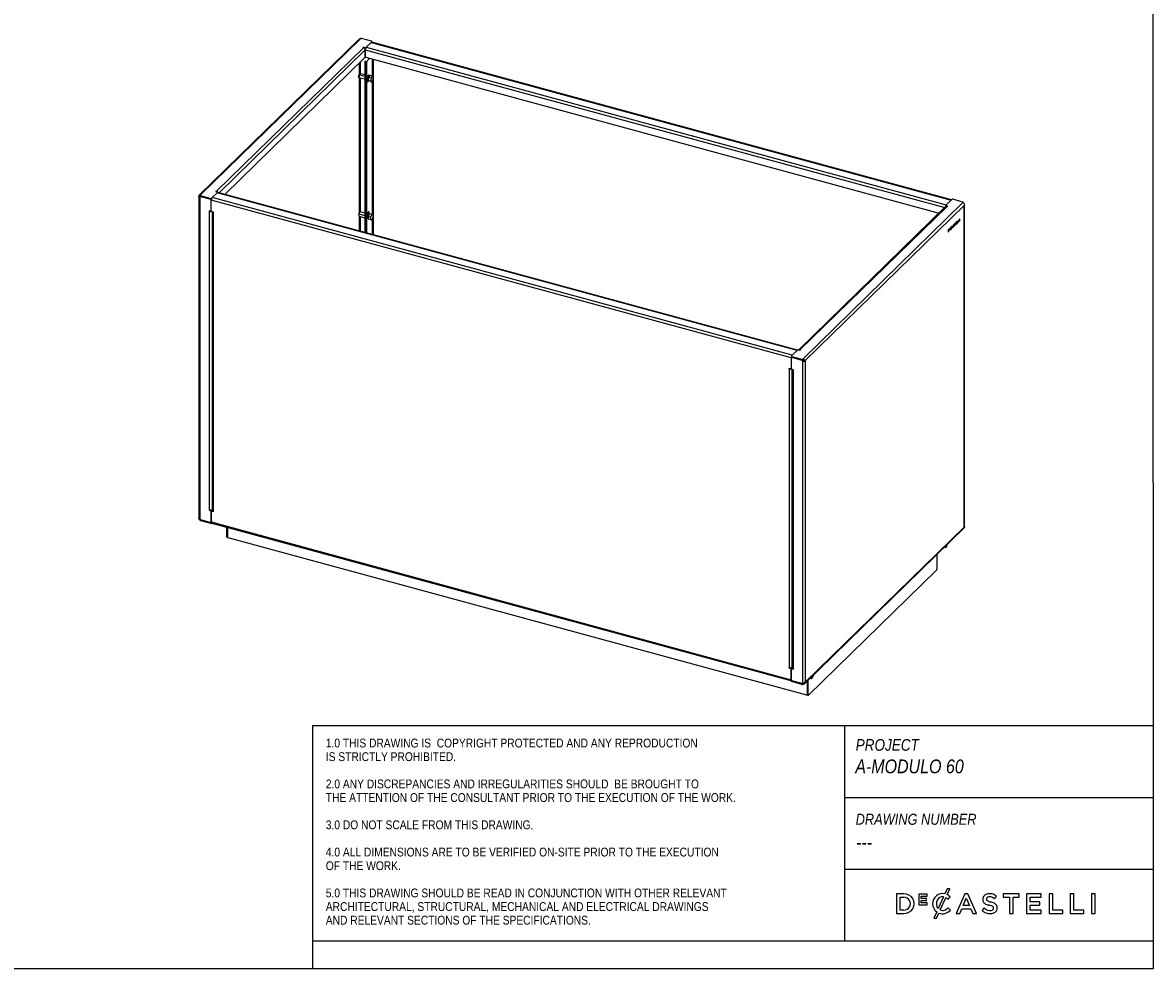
# Model space of a CAD drawing. Header units: millimetres. Extents: x 42 to 3322, y 70 to 2366.
# Tile 2 of 3: x 1682 to 3322, y 70 to 1441. Entities that reach past the tile are written whole.
import ezdxf

# ---------------------------------------------------------------- set-up
doc = ezdxf.new("R2010")
doc.units = ezdxf.units.MM
doc.header["$LTSCALE"] = 8
doc.linetypes.add('SLD-Solido', pattern=[0])
doc.layers.add('NOTE', color=3, linetype='SLD-Solido')
doc.layers.add('SCHIZZI', color=9, linetype='Continuous')
doc.styles.add('SLDTEXTSTYLE0', font='GOTHICI.TTF', dxfattribs={"width": 0.86735})
doc.styles.add('SLDTEXTSTYLE1', font='GOTHIC.TTF', dxfattribs={"width": 0.86735})

msp = doc.modelspace()

# ---------------------------------------------------------------- linework, layer by layer
for p, q in [((2170.15, 1417.21), (1938.2, 1190.83)), ((1940.3, 1191.25), (2172.25, 1417.64)), ((2172.48, 1417.87), (2172.25, 1417.64)), ((2188.43, 1414.12), (2173.83, 1418.08)), ((2180.09, 1404.88), (2188.84, 1413.42)), ((2187.91, 1412.51), (2180.68, 1405.45)), ((2187.91, 1412.51), (3028.99, 1183.92)), ((2187.94, 1412.53), (2187.94, 1412.53)), ((2188.42, 1412.83), (2188.28, 1412.87)), ((2188.43, 1413.01), (2188.43, 1412.83)), ((3029.42, 1184.34), (2188.7, 1412.83)), ((1963.34, 1196.64), (2176.62, 1404.8)), ((1967.09, 1194.41), (2179.28, 1401.51)), ((2176.31, 1405.33), (2175.96, 1404.98)), ((2175.96, 1404.98), (2176.62, 1404.8)), ((2178.74, 1404.66), (2176.31, 1405.33)), ((2178.74, 1403.38), (2178.74, 1404.66)), ((2179.28, 1401.51), (2179.28, 1392.08)), ((2179.28, 1392.08), (2179.28, 1401.51)), ((2179.28, 1401.51), (3019.65, 1173.11)), ((2180.09, 1404.88), (2180.09, 1404.65)), ((2180.68, 1405.45), (3021.76, 1176.86)), ((1975.33, 1192.17), (2178.81, 1390.77)), ((2170.22, 1382.39), (2170.22, 1365.41)), ((2172.25, 1366.89), (2172.25, 1384.37)), ((2179.98, 1384.62), (2178.65, 1384.98)), ((2178.65, 1384.98), (2178.65, 1136.91)), ((2179.98, 1384.62), (2179.98, 1136.55)), ((2180.16, 1390.98), (3011.41, 1165.07)), ((2181.3, 1136.19), (2181.3, 1384.26)), ((2181.77, 1385.57), (2185.75, 1389.46)), ((2189.24, 1388.52), (2189.24, 1363.54)), ((2191.26, 1133.48), (2191.26, 1387.97)), ((2169.47, 1362.28), (2170.25, 1365.55)), ((2170.04, 1361.74), (2169.47, 1362.28)), ((2170.98, 1365.66), (2170.04, 1361.74)), ((2170.04, 1361.74), (2178.65, 1359.4)), ((2170.22, 1361.69), (2170.22, 1164.94)), ((2170.98, 1365.66), (2170.25, 1365.55)), ((2172.87, 1367.5), (2170.98, 1365.66)), ((2170.98, 1365.66), (2178.65, 1363.57)), ((2172.87, 1367.5), (2178.65, 1365.93)), ((2179.98, 1365.57), (2181.3, 1365.21)), ((2179.98, 1363.21), (2180, 1363.21)), ((2179.98, 1362.5), (2180.33, 1363.03)), ((2179.99, 1363.12), (2180, 1363.21)), ((2179.99, 1363.12), (2180.33, 1363.03)), ((2180, 1363.21), (2180.04, 1363.24)), ((2180.39, 1363.15), (2180.04, 1363.24)), ((2181.3, 1363.62), (2180.75, 1363.77)), ((2184.83, 1362.66), (2182.75, 1363.23)), ((2184.06, 1361.71), (2183.27, 1357.25)), ((2186.2, 1364.37), (2184.06, 1361.71)), ((2187.6, 1360.74), (2184.06, 1361.71)), ((2185.04, 1362.92), (2185.04, 1363.48)), ((2189.73, 1363.41), (2186.2, 1364.37)), ((2189.73, 1363.41), (2187.6, 1360.74)), ((2191.07, 1361.62), (2189.73, 1363.41)), ((2190.28, 1357.16), (2191.07, 1361.62)), ((2172.25, 1167.08), (2172.25, 1361.14)), ((2179.98, 1358.8), (2181.3, 1358.44)), ((2182.24, 1360.74), (2182.24, 1357.31)), ((2182.24, 1358.19), (2183.38, 1357.87)), ((2186.81, 1356.29), (2183.27, 1357.25)), ((2187.6, 1360.74), (2186.81, 1356.29)), ((2186.81, 1356.29), (2188.15, 1354.5)), ((2188.15, 1354.5), (2190.28, 1357.16)), ((2189.24, 1355.85), (2189.24, 1163.09)), ((1938, 1189.3), (1937.65, 1189.4)), ((1938, 1189.3), (1938, 723.06)), ((1938.97, 1189.04), (1938, 1189.3)), ((1938.35, 1188.64), (1938.35, 1189.21)), ((1939.5, 1189.36), (1939.5, 1188.02)), ((1939.6, 1188.43), (1939.6, 1188)), ((1939.6, 721.7), (1939.6, 1188)), ((1939.67, 1189.72), (1939.97, 1190.01)), ((1939.67, 1189), (1939.67, 1189.72)), ((1940.48, 1189.17), (1940.04, 1188.73)), ((1955.08, 1184.65), (1940.04, 1188.73)), ((1940.3, 1191.25), (1940.07, 1191.02)), ((1940.3, 1189.97), (1940.3, 1190.39)), ((1940.3, 1190.34), (1940.34, 1190.38)), ((1940.3, 1189.11), (1940.3, 1188.99)), ((1940.48, 1190.33), (1955.08, 1186.36)), ((1940.48, 1190.33), (1940.48, 1189.04)), ((1940.48, 1189.04), (1955.08, 1185.08)), ((1955.08, 1185.08), (1955.08, 1186.36)), ((1955.78, 1185.33), (1955.08, 1185.52)), ((1955.08, 1184.65), (1955.78, 1185.33)), ((2797.04, 954.96), (1955.96, 1183.55)), ((1955.96, 1168.34), (1955.96, 1183.55)), ((1956.43, 1186.58), (1965.18, 1195.12)), ((1964.6, 1194.55), (1957.36, 1187.49)), ((2798.44, 958.9), (1957.36, 1187.49)), ((1962.68, 1196.82), (1962.33, 1196.47)), ((1962.33, 1196.47), (1964.76, 1195.81)), ((1963.34, 1196.64), (1962.68, 1196.82)), ((2805.68, 965.96), (1964.6, 1194.55)), ((1964.76, 1194.71), (1964.76, 1194.69)), ((1965.18, 1194.88), (1965.18, 1195.12)), ((1965.29, 1194.89), (1965.29, 1195.36)), ((2806.11, 966.38), (1965.38, 1194.87)), ((3029.92, 1184.83), (3021.17, 1176.29)), ((3021.76, 1176.86), (3028.99, 1183.92)), ((3045.87, 1181.08), (3031.28, 1185.05)), ((1955.08, 1167.72), (1952.65, 1168.38)), ((1952.65, 1168.38), (1952.65, 1167.74)), ((1952.65, 1167.74), (1953.31, 1167.56)), ((1953.82, 1168.06), (1953.31, 1167.56)), ((1953.31, 734.69), (1953.31, 1167.56)), ((1959.28, 1166.58), (1956.85, 1167.24)), ((1957.02, 1167.19), (1957.02, 734.61)), ((1957.36, 1167.1), (1957.36, 1166.76)), ((1958.52, 1166.78), (1958.52, 1166.14)), ((1958.62, 1166.11), (1958.62, 733.25)), ((1958.62, 1166.11), (1959.28, 1165.93)), ((1959.28, 1165.93), (1959.28, 1166.58)), ((2171.31, 1167.33), (2169.74, 1163.88)), ((2171.31, 1167.33), (2178.65, 1165.34)), ((2179.98, 1164.98), (2180.33, 1164.88)), ((2180.3, 1164.81), (2180.33, 1164.88)), ((2180.3, 1164.81), (2180.65, 1164.71)), ((2185.04, 1163.5), (2185.04, 1165.47)), ((3020.92, 1174.35), (2808.08, 966.62)), ((3023.01, 1174.77), (2809.73, 966.61)), ((3046.05, 1180.16), (2814.11, 953.77)), ((3048.01, 1176.18), (2817.46, 951.16)), ((3021.06, 1176.05), (3021.06, 1174.77)), ((3024.02, 1174.93), (3021.59, 1175.6)), ((3021.59, 1175.6), (3021.59, 1174.76)), ((3023.01, 1174.77), (3023.67, 1174.59)), ((3023.67, 1174.59), (3024.02, 1174.93)), ((3046.05, 1180.16), (3046.29, 1180.39)), ((3048.71, 1176.87), (3048.01, 1176.18)), ((3048.01, 709.88), (3048.01, 1176.18)), ((3048.35, 710.6), (3048.35, 1176.52)), ((2169.74, 1163.88), (2178.65, 1161.46)), ((2169.74, 1163.88), (2169.86, 1160.54)), ((2169.86, 1160.54), (2178.65, 1158.15)), ((2170.22, 1160.44), (2170.22, 1139.2)), ((2172.25, 1138.65), (2172.25, 1159.89)), ((2182.24, 1162.74), (2182.24, 1159.31)), ((2185.28, 1164.02), (2183.48, 1160.09)), ((2187.01, 1159.13), (2183.48, 1160.09)), ((2183.48, 1160.09), (2183.6, 1156.26)), ((2187.14, 1155.3), (2183.6, 1156.26)), ((2188.82, 1163.06), (2185.28, 1164.02)), ((2188.82, 1163.06), (2187.01, 1159.13)), ((2187.01, 1159.13), (2187.14, 1155.3)), ((2187.14, 1155.3), (2189.07, 1155.4)), ((2190.74, 1163.17), (2188.82, 1163.06)), ((2189.07, 1155.4), (2190.87, 1159.34)), ((2189.24, 1155.78), (2189.24, 1134.03)), ((2190.87, 1159.34), (2190.74, 1163.17)), ((3033.51, 1149.16), (3034.81, 1150.43)), ((3033.51, 1148.91), (3033.95, 1149.33)), ((3033.51, 1148.8), (3034.03, 1149.31)), ((3033.51, 1149.16), (3033.51, 1148.8)), ((3033.95, 1149.22), (3033.95, 1149.33)), ((3034.03, 1146.75), (3034.03, 1149.31)), ((3034.2, 1149.58), (3034.72, 1150.09)), ((3034.2, 1149.58), (3034.2, 1147.02)), ((3034.29, 1149.56), (3034.81, 1150.07)), ((3034.29, 1149.56), (3034.29, 1147)), ((3034.72, 1150.35), (3034.72, 1150.09)), ((3034.81, 1150.43), (3034.81, 1150.07)), ((3036.61, 1152.18), (3035.45, 1151.04)), ((3035.45, 1151.04), (3035.45, 1148.13)), ((3035.45, 1148.24), (3036.52, 1149.29)), ((3035.45, 1148.13), (3036.61, 1149.26)), ((3036.52, 1151.83), (3035.56, 1150.89)), ((3035.56, 1150.89), (3035.56, 1149.99)), ((3035.56, 1149.62), (3036.52, 1150.56)), ((3035.56, 1149.99), (3035.65, 1150.07)), ((3035.56, 1149.62), (3035.56, 1148.71)), ((3035.56, 1148.71), (3035.65, 1148.8)), ((3036.61, 1151.81), (3035.65, 1150.87)), ((3035.65, 1149.96), (3036.61, 1150.9)), ((3035.65, 1150.87), (3035.65, 1149.96)), ((3035.65, 1149.59), (3036.61, 1150.54)), ((3035.65, 1148.69), (3036.61, 1149.63)), ((3035.65, 1149.59), (3035.65, 1148.69)), ((3036.52, 1152.09), (3036.52, 1151.83)), ((3036.52, 1150.82), (3036.52, 1150.56)), ((3036.52, 1149.29), (3036.52, 1149.55)), ((3036.61, 1152.18), (3036.61, 1151.81)), ((3036.61, 1150.9), (3036.61, 1150.54)), ((3036.61, 1149.26), (3036.61, 1149.63)), ((3037.32, 1152.88), (3037.52, 1153.07)), ((3037.32, 1152.88), (3037.32, 1149.95)), ((3037.32, 1150.06), (3038.34, 1151.06)), ((3037.32, 1149.95), (3038.42, 1151.03)), ((3037.43, 1152.99), (3037.43, 1150.54)), ((3037.43, 1150.54), (3037.52, 1150.63)), ((3037.52, 1153.07), (3037.52, 1150.52)), ((3037.52, 1150.52), (3038.42, 1151.4)), ((3038.34, 1151.06), (3038.34, 1151.32)), ((3038.42, 1151.03), (3038.42, 1151.4)), ((3039.04, 1154.56), (3039.24, 1154.76)), ((3039.04, 1154.56), (3039.04, 1151.64)), ((3039.04, 1151.64), (3040.15, 1152.72)), ((3039.24, 1154.76), (3039.24, 1152.2)), ((3039.24, 1152.2), (3040.15, 1153.09)), ((3040.15, 1152.72), (3040.15, 1153.09)), ((3040.81, 1156.3), (3041.01, 1156.49)), ((3040.81, 1156.3), (3040.81, 1153.36)), ((3040.81, 1153.36), (3041.01, 1153.55)), ((3041.01, 1156.49), (3041.01, 1153.55)), ((3025.29, 1141.13), (3024.67, 1140.53)), ((3024.67, 1140.53), (3024.67, 1137.61)), ((3024.67, 1137.72), (3025.3, 1138.34)), ((3024.67, 1137.61), (3025.39, 1138.31)), ((3025.2, 1140.78), (3024.78, 1140.38)), ((3024.78, 1140.38), (3024.78, 1138.2)), ((3024.78, 1138.2), (3024.87, 1138.28)), ((3025.29, 1140.76), (3024.87, 1140.35)), ((3024.87, 1140.35), (3024.87, 1138.17)), ((3024.87, 1138.17), (3025.38, 1138.67)), ((3025.3, 1138.34), (3025.39, 1138.31)), ((3025.97, 1139.75), (3026.06, 1139.72)), ((3027.21, 1143.01), (3026.57, 1142.38)), ((3026.57, 1142.38), (3026.57, 1140.74)), ((3026.57, 1140.74), (3027.21, 1141.37)), ((3026.6, 1141.1), (3026.69, 1141.19)), ((3026.6, 1141.1), (3026.69, 1141.08)), ((3027.21, 1142.79), (3026.69, 1142.28)), ((3027.21, 1142.3), (3026.69, 1141.79)), ((3026.69, 1142.28), (3026.69, 1141.79)), ((3027.21, 1142.08), (3026.69, 1141.57)), ((3026.69, 1141.08), (3027.21, 1141.59)), ((3026.69, 1141.57), (3026.69, 1141.08)), ((3027.21, 1143.01), (3027.21, 1142.79)), ((3027.21, 1142.08), (3027.21, 1142.3)), ((3027.21, 1141.37), (3027.21, 1141.59)), ((3028.04, 1141.12), (3027.84, 1140.11)), ((3028.06, 1140.32), (3027.84, 1140.11)), ((3027.97, 1140.34), (3027.86, 1140.24)), ((3028.13, 1141.16), (3027.97, 1140.34)), ((3028.04, 1141.6), (3028.03, 1141.57)), ((3028.22, 1141.14), (3028.06, 1140.32)), ((3028.61, 1144.04), (3028.12, 1141.54)), ((3028.71, 1144.1), (3028.21, 1141.58)), ((3028.8, 1144.07), (3028.3, 1141.56)), ((3028.53, 1144.06), (3028.51, 1143.96)), ((3028.86, 1145.3), (3028.7, 1144.46)), ((3028.71, 1144.1), (3028.79, 1144.51)), ((3028.97, 1145.4), (3028.79, 1144.51)), ((3029.08, 1145.51), (3028.86, 1145.3)), ((3029.08, 1145.51), (3028.88, 1144.49)), ((3028.96, 1142.34), (3028.9, 1142.41)), ((3029.04, 1144.41), (3028.91, 1144.01)), ((3029.05, 1142.31), (3028.92, 1142.47)), ((3029.64, 1142.47), (3030.36, 1146.13)), ((3029.64, 1142.47), (3029.86, 1142.68)), ((3029.86, 1142.68), (3030.09, 1143.83)), ((3030.09, 1143.83), (3030.85, 1144.57)), ((3030.36, 1146.13), (3030.58, 1146.34)), ((3030.58, 1146.34), (3031.29, 1144.08)), ((3030.85, 1144.57), (3031.07, 1143.86)), ((3031.07, 1143.86), (3031.29, 1144.08)), ((3031.73, 1145.31), (3031.93, 1145.51)), ((3032.75, 1147.66), (3032.96, 1147.86)), ((3034.03, 1146.86), (3034.2, 1147.02)), ((3034.03, 1146.75), (3034.29, 1147)), ((2797.04, 954.96), (2797.04, 939.75)), ((2797.04, 954.96), (2797.04, 939.75)), ((2797.74, 955.65), (2797.11, 955.82)), ((2797.93, 956.96), (2797.42, 957.09)), ((2806.26, 966.53), (2797.51, 957.99)), ((2797.74, 955.65), (2797.74, 955.61)), ((2797.74, 955.65), (2797.74, 955.61)), ((2797.93, 957.29), (2812.52, 953.33)), ((2797.93, 957.29), (2797.93, 956.01)), ((2797.93, 956.01), (2812.52, 952.04)), ((2798.27, 955.91), (2797.93, 955.58)), ((2812.96, 951.49), (2797.93, 955.58)), ((2798.44, 958.9), (2805.68, 965.96)), ((2807.61, 966.74), (2810.04, 966.08)), ((2809.07, 966.7), (2808.79, 966.42)), ((2810.39, 966.43), (2809.73, 966.61)), ((2810.04, 966.08), (2810.39, 966.43)), ((2812.52, 952.04), (2812.52, 953.33)), ((2813.66, 952.18), (2812.52, 952.49)), ((2812.96, 951.49), (2813.66, 952.18)), ((2813.87, 953.54), (2814.11, 953.77)), ((2814.11, 952.48), (2814.11, 953.77)), ((2814.11, 951.2), (2814.11, 951.63)), ((2793.73, 939.79), (2793.73, 939.15)), ((2796.16, 939.13), (2793.73, 939.79)), ((2793.73, 939.15), (2794.39, 938.97)), ((2794.39, 506.1), (2794.39, 938.97)), ((2795.09, 938.83), (2795.09, 939.42)), ((2797.12, 939.39), (2797.12, 938.95)), ((2800.36, 937.99), (2797.93, 938.65)), ((2798.1, 938.6), (2798.1, 506.02)), ((2800.21, 938.03), (2799.7, 937.53)), ((2799.7, 937.53), (2799.7, 504.66)), ((2799.7, 937.53), (2800.36, 937.35)), ((2800.36, 937.35), (2800.36, 937.99)), ((2813.41, 950.51), (2813.41, 950.94)), ((2813.41, 950.51), (2813.41, 484.22)), ((2814.11, 950.38), (2814.11, 951.2)), ((2815.43, 950.84), (2816.4, 950.57)), ((2816.13, 950.65), (2816.13, 950.5)), ((2816.4, 950.57), (2816.76, 950.48)), ((2816.76, 950.48), (2817.46, 951.16)), ((2817.46, 951.16), (2817.46, 484.86)), ((1937.65, 723.1), (1938, 723.45)), ((1938, 723.01), (1937.65, 723.1)), ((1938, 723.01), (1938, 723.06)), ((1939.6, 721.7), (1939.6, 721.27)), ((1952.65, 734.87), (1952.65, 734.22)), ((1953.31, 734.69), (1952.65, 734.87)), ((1952.65, 734.22), (1955.08, 733.56)), ((1955.78, 734.25), (1954.81, 734.51)), ((1955.96, 732.47), (1955.96, 717.25)), ((1955.96, 717.25), (1955.96, 732.47)), ((1956.66, 733.15), (1956.66, 733.12)), ((1956.66, 733.12), (1956.66, 733.15)), ((1956.85, 733.08), (1959.28, 732.42)), ((1959.28, 733.07), (1958.62, 733.25)), ((1959.28, 732.42), (1959.28, 733.07)), ((1940.04, 720.72), (1955.08, 716.63)), ((1940.07, 719.58), (1940.3, 719.81)), ((1940.3, 720.24), (1940.3, 719.81)), ((1940.48, 719.99), (1940.3, 719.81)), ((1955.08, 716.21), (1940.48, 720.17)), ((1940.48, 720.17), (1940.48, 718.89)), ((1955.08, 714.92), (1940.48, 718.89)), ((1955.08, 714.92), (1955.08, 716.21)), ((1955.96, 717.25), (2797.04, 488.66)), ((1956.93, 715.63), (1956.43, 715.13)), ((1956.58, 715.72), (2797.66, 487.14)), ((1977.97, 709.91), (1977.97, 695.81)), ((1979.3, 695.46), (1979.3, 709.55)), ((1979.3, 709.55), (1979.3, 695.45)), ((2816.2, 482.75), (3048.15, 709.14)), ((2817.46, 484.86), (3048.01, 709.88)), ((3048.71, 710.57), (3048.01, 709.88)), ((3048.35, 710.66), (3048.71, 710.57)), ((1978.44, 695.41), (1979.3, 696.25)), ((1979.33, 695.17), (1978.44, 695.41)), ((2819.49, 466.25), (1980.18, 694.36)), ((3020.67, 680.25), (3019.01, 680.7)), ((3021.53, 680.69), (3022.32, 683.93)), ((3021.53, 680.69), (3022.46, 681.6)), ((3022.46, 681.6), (3023.26, 684.84)), ((3008.38, 670.33), (3008.38, 648.71)), ((3007.92, 647.4), (2822.17, 466.1)), ((2793.73, 506.28), (2793.73, 505.64)), ((2794.39, 506.1), (2793.73, 506.28)), ((2793.73, 505.64), (2796.16, 504.98)), ((2796.86, 505.66), (2795.89, 505.92)), ((2796.67, 505.99), (2796.67, 505.71)), ((2797.04, 488.66), (2797.04, 503.88)), ((2797.04, 503.88), (2797.04, 488.66)), ((2797.74, 504.53), (2797.74, 504.56)), ((2797.74, 504.56), (2797.74, 504.53)), ((2797.93, 504.49), (2800.36, 503.83)), ((2800.36, 504.48), (2799.7, 504.66)), ((2800.36, 503.83), (2800.36, 504.48)), ((2827.71, 493.99), (2826.92, 490.74)), ((2828.64, 494.9), (2827.85, 491.65)), ((2797.14, 487.81), (2797.43, 487.73)), ((2797.51, 486.55), (2797.93, 486.95)), ((2797.93, 487.57), (2812.96, 483.48)), ((2812.52, 483.17), (2797.93, 487.14)), ((2797.93, 487.14), (2797.93, 485.85)), ((2812.52, 481.88), (2797.93, 485.85)), ((2812.52, 481.88), (2812.52, 483.17)), ((2813.41, 483.79), (2813.41, 484.22)), ((2813.66, 484.16), (2813.41, 483.91)), ((2814.11, 483.61), (2813.87, 483.39)), ((2814.11, 482.33), (2813.87, 482.1)), ((2814.55, 484.04), (2814.11, 483.61)), ((2814.11, 483.61), (2814.11, 482.33)), ((2816.4, 484.27), (2816.76, 484.18)), ((2816.76, 484.18), (2817.46, 484.86)), ((2820.38, 486.83), (2820.38, 466.87)), ((2820.38, 466.87), (2820.38, 486.83)), ((2821.08, 487.51), (2821.08, 467.55)), ((2821.71, 466.5), (2821.71, 488.12)), ((2824.4, 490.75), (2826.06, 490.3)), ((2826.92, 490.74), (2827.85, 491.65)), ((2821.71, 467.3), (2820.85, 466.46)), ((2821.74, 466.22), (2820.85, 466.46))]:
    msp.add_line(p, q)
at = {"flags": 128}
for points in [[(2188.84, 1413.42), (2188.92, 1413.51), (2188.95, 1413.61), (2188.95, 1413.71), (2188.91, 1413.81), (2188.84, 1413.91), (2188.73, 1413.99), (2188.59, 1414.06), (2188.43, 1414.12)], [(2185.04, 1363.48), (2184.95, 1364.27), (2184.71, 1364.81), (2184.34, 1365.02), (2183.88, 1364.88), (2183.39, 1364.4), (2182.94, 1363.65), (2182.56, 1362.72), (2182.32, 1361.71), (2182.24, 1360.74)], [(2182.24, 1357.31), (2182.32, 1356.52), (2182.56, 1355.98), (2182.94, 1355.77), (2183.39, 1355.91), (2183.88, 1356.39), (2184.26, 1356.98)], [(1939.67, 1189.72), (1939.56, 1189.58), (1939.51, 1189.43), (1939.51, 1189.28), (1939.57, 1189.13), (1939.68, 1189), (1939.85, 1188.87), (1940.06, 1188.76), (1940.07, 1188.76)], [(1940.07, 1191.02), (1939.99, 1190.93), (1939.96, 1190.83), (1939.96, 1190.73), (1940, 1190.63), (1940.07, 1190.54), (1940.18, 1190.45), (1940.32, 1190.38), (1940.48, 1190.33)], [(1965.18, 1195.12), (1965.25, 1195.21), (1965.29, 1195.31), (1965.29, 1195.41), (1965.25, 1195.51), (1965.17, 1195.6), (1965.06, 1195.69), (1964.93, 1195.76), (1964.76, 1195.81)], [(1965.59, 1194.81), (1965.55, 1194.89), (1965.29, 1195.28)], [(3046.29, 1180.39), (3046.36, 1180.48), (3046.4, 1180.58), (3046.4, 1180.68), (3046.36, 1180.78), (3046.28, 1180.87), (3046.17, 1180.95), (3046.03, 1181.03), (3045.87, 1181.08)], [(2185.04, 1165.47), (2184.95, 1166.27), (2184.71, 1166.8), (2184.34, 1167.01), (2183.88, 1166.87), (2183.39, 1166.4), (2182.94, 1165.65), (2182.56, 1164.71), (2182.32, 1163.7), (2182.24, 1162.74)], [(3021.17, 1176.29), (3021.1, 1176.2), (3021.06, 1176.1), (3021.06, 1176), (3021.1, 1175.9), (3021.18, 1175.81), (3021.29, 1175.72), (3021.43, 1175.65), (3021.59, 1175.6)], [(2182.24, 1159.31), (2182.32, 1158.51), (2182.56, 1157.98), (2182.94, 1157.77), (2183.39, 1157.91), (2183.54, 1158.02)], [(3025.81, 1140.88), (3025.77, 1140.92), (3025.72, 1140.94), (3025.67, 1140.96), (3025.61, 1140.96), (3025.55, 1140.94), (3025.49, 1140.92), (3025.43, 1140.88), (3025.37, 1140.83)], [(3025.96, 1141.27), (3025.9, 1141.32), (3025.84, 1141.35), (3025.77, 1141.37), (3025.7, 1141.37), (3025.62, 1141.36), (3025.54, 1141.32), (3025.46, 1141.28), (3025.38, 1141.21)], [(3025.87, 1141.29), (3025.81, 1141.34), (3025.76, 1141.37)], [(3032.02, 1147.61), (3031.93, 1147.39), (3031.86, 1147.16), (3031.83, 1146.92), (3031.82, 1146.71), (3031.84, 1146.52), (3031.9, 1146.39), (3031.98, 1146.32), (3032.07, 1146.31)], [(3031.91, 1144.84), (3032.02, 1144.84), (3032.13, 1144.87), (3032.25, 1144.94), (3032.37, 1145.05), (3032.49, 1145.19), (3032.61, 1145.35), (3032.73, 1145.54), (3032.83, 1145.76)], [(3032.12, 1147.4), (3032.08, 1147.28), (3032.04, 1147.16), (3032.02, 1147.04), (3032.02, 1146.93), (3032.03, 1146.84), (3032.06, 1146.77), (3032.1, 1146.73), (3032.15, 1146.72)], [(3032.02, 1145.26), (3032.1, 1145.25), (3032.18, 1145.28), (3032.27, 1145.33), (3032.36, 1145.41), (3032.46, 1145.51), (3032.54, 1145.63), (3032.63, 1145.77), (3032.71, 1145.93)], [(3032.81, 1146.47), (3032.8, 1146.5), (3032.8, 1146.53), (3032.78, 1146.55), (3032.77, 1146.57), (3032.76, 1146.58), (3032.74, 1146.59), (3032.72, 1146.59), (3032.7, 1146.59)], [(3033.01, 1146.73), (3032.99, 1146.8), (3032.98, 1146.86), (3032.95, 1146.91), (3032.92, 1146.95), (3032.89, 1146.98), (3032.85, 1147), (3032.81, 1147), (3032.77, 1146.99)], [(2797.51, 957.99), (2797.44, 957.9), (2797.4, 957.8), (2797.4, 957.7), (2797.44, 957.6), (2797.52, 957.5), (2797.63, 957.42), (2797.76, 957.35), (2797.93, 957.29)], [(1958.62, 733.25), (1958.12, 733.41), (1957.71, 733.63), (1957.38, 733.88), (1957.15, 734.16), (1957.03, 734.45), (1957.02, 734.61)], [(1939.98, 720.74), (1939.96, 720.67), (1939.96, 720.57), (1940, 720.47), (1940.07, 720.38), (1940.18, 720.3), (1940.32, 720.23), (1940.48, 720.17)], [(1940.48, 718.89), (1940.32, 718.94), (1940.18, 719.01), (1940.07, 719.1), (1940, 719.19), (1939.96, 719.29), (1939.96, 719.39), (1939.99, 719.49), (1940.07, 719.58)], [(1978.44, 695.41), (1978.35, 695.34), (1978.26, 695.3), (1978.18, 695.3), (1978.11, 695.34), (1978.05, 695.41), (1978.01, 695.52), (1977.98, 695.66), (1977.97, 695.81)], [(2799.7, 504.66), (2799.21, 504.82), (2798.79, 505.04), (2798.46, 505.29), (2798.23, 505.57), (2798.11, 505.86), (2798.1, 506.02)], [(2797.04, 488.66), (2797.07, 488.19), (2797.15, 487.78), (2797.28, 487.47), (2797.45, 487.25), (2797.67, 487.13), (2797.91, 487.13), (2797.93, 487.14)], [(2797.48, 487.8), (2797.44, 487.74), (2797.4, 487.64), (2797.4, 487.54), (2797.44, 487.44), (2797.52, 487.35), (2797.63, 487.26), (2797.76, 487.19), (2797.93, 487.14)], [(2797.93, 485.85), (2797.76, 485.91), (2797.63, 485.98), (2797.52, 486.06), (2797.44, 486.15), (2797.4, 486.25), (2797.4, 486.35), (2797.44, 486.45), (2797.51, 486.55)], [(2820.85, 466.46), (2820.75, 466.39), (2820.67, 466.35), (2820.59, 466.36), (2820.52, 466.39), (2820.46, 466.47), (2820.41, 466.57), (2820.39, 466.71), (2820.38, 466.87)], [(2821.71, 466.5), (2821.71, 466.35), (2821.74, 466.21), (2821.78, 466.11), (2821.84, 466.03), (2821.91, 465.99), (2821.99, 465.99), (2822.08, 466.03), (2822.17, 466.1)]]:
    msp.add_lwpolyline(points, dxfattribs=at)
for centre, radius, start, end in [((2171.57, 1415.6), 2.15, 71.58383, 131.32619), ((2173.37, 1416.61), 1.54, 72.69603, 125.39891), ((2188.57, 1412.03), 0.811, 80.73183, 143.96753), ((2175.64, 1401.3), 3.64, 3.39156, 74.33381), ((2179.2, 1406.14), 1.54, 252.69603, 305.39891), ((2179.21, 1405.17), 1.85, 255.36789, 281.01776), ((2185.41, 1401.55), 6.13, 140.51294, 180.34344), ((2177.23, 1392.07), 2.04, 320.51294, 0.34344), ((2180.49, 1392.15), 1.21, 183.39156, 254.33381), ((2183.35, 1384.27), 2.04, 140.51294, 180.34344), ((1939.6, 1189.43), 1.95, 68.8623, 180.92226), ((1939.8, 1189.87), 1.88, 197.43221, 263.96713), ((1939.95, 1189.06), 0.975, 68.8623, 180.92226), ((1939.93, 1188.43), 0.325, 68.8623, 180.92226), ((1940.61, 1189.12), 0.31, 113.82296, 182.70081), ((1955.54, 1187.83), 1.54, 252.69603, 305.39891), ((1954.75, 1183.48), 1.21, 3.39156, 74.33381), ((1955.46, 1184.19), 1.18, 52.39322, 74.18627), ((1962.1, 1183.59), 6.13, 140.51294, 180.34344), ((1962.33, 1193.13), 3.65, 46.9301, 73.91189), ((1965.25, 1194.07), 0.811, 80.73183, 143.96753), ((3030.82, 1183.58), 1.54, 72.69603, 125.39891), ((1954.71, 1172.79), 5.42, 255.06168, 286.74509), ((1955.31, 1168.32), 0.65, 248.8623, 0.92226), ((1957.17, 1168.41), 1.21, 183.39156, 254.33381), ((1958.96, 1168.27), 2.18, 210.06309, 260.80515), ((3027.49, 1172.73), 7.15, 154.22653, 170.66545), ((3022.33, 1172.74), 2.15, 71.58383, 131.32619), ((3021.38, 1174.78), 0.325, 181.88556, 225.4156), ((3045.07, 1176.65), 3.64, 3.39156, 74.33381), ((3033, 1147.35), 1.02, 104.6, 165.23169), ((3032.49, 1147.94), 0.474, 350.26407, 56.98084), ((3027.24, 1138.58), 3.01, 130.80557, 132.89898), ((3025.54, 1140.63), 0.344, 71.41468, 139.354), ((3027.52, 1138.73), 3.27, 130.80665, 132.95985), ((3027.33, 1138.56), 3.01, 130.80557, 132.89898), ((3022.6, 1140.48), 3.44, 321.64724, 347.81293), ((3023.32, 1140.3), 2.63, 321.62715, 347.68772), ((3022.69, 1140.45), 3.44, 321.64724, 347.81293), ((3024.5, 1140.22), 1.47, 340.80076, 26.56342), ((3024.1, 1140.41), 1.98, 340.61686, 26.61235), ((3024.19, 1140.38), 1.98, 340.61686, 26.61235), ((3031.5, 1142.02), 3.82, 150.63577, 183.91915), ((3028.33, 1141.69), 0.642, 174.44558, 243.20554), ((3030.67, 1142.24), 2.88, 150.65939, 183.91884), ((3028.32, 1142), 0.52, 175.7059, 237.12475), ((3030.76, 1142.22), 2.88, 150.65939, 183.91884), ((3028.4, 1141.98), 0.52, 175.7059, 237.12475), ((3027.91, 1141.73), 0.613, 291.61329, 308.31629), ((3029.11, 1143.17), 1.06, 123.1735, 153.26299), ((3029.37, 1143.31), 1.33, 120.20726, 154.01353), ((3028.01, 1142.03), 0.488, 294.96189, 308.44699), ((3027.99, 1141.71), 0.613, 291.61329, 308.31629), ((3029.19, 1143.15), 1.06, 123.1735, 153.26299), ((3026.77, 1142.95), 2.27, 311.86416, 344.4844), ((3028.1, 1142), 0.488, 294.96189, 308.44699), ((3026.86, 1142.92), 2.27, 311.86416, 344.4844), ((3027.25, 1142.9), 1.72, 311.89734, 345.48963), ((3028.75, 1143.85), 0.226, 43.19249, 77.12526), ((3028.85, 1144.2), 0.29, 46.92296, 82.91287), ((3032.21, 1145.22), 0.483, 169.37149, 231.90779), ((3032.22, 1145.46), 0.29, 171.61551, 225.57267), ((3031.83, 1147.31), 1.03, 283.54725, 302.40411), ((3032.83, 1147.21), 0.732, 104.65776, 165.30804), ((3031.94, 1147.6), 0.905, 283.54728, 302.40354), ((3033.21, 1145.09), 1.58, 108.52468, 121.38889), ((3033.07, 1145.84), 1.19, 104.70187, 122.93597), ((3032.47, 1147.69), 0.286, 353.78341, 52.43911), ((3031.57, 1146.41), 1.24, 336.79093, 2.54164), ((3030.84, 1146.61), 2.17, 336.70973, 3.1517), ((2803.95, 954.84), 6.91, 157.64858, 178.96768), ((2797.69, 954.97), 0.65, 68.8623, 180.92226), ((2798.39, 955.67), 0.646, 135.56309, 181.90526), ((2807.15, 965.27), 1.54, 72.69603, 125.39891), ((2809.04, 964.36), 2.34, 72.94372, 109.74559), ((2812.98, 954.8), 1.54, 252.69603, 305.39891), ((2812.8, 950.91), 0.607, 3.39156, 74.33381), ((2813.5, 951.59), 0.607, 3.39156, 74.33381), ((2813.12, 950.26), 3.64, 3.39156, 74.33381), ((2813.61, 950.73), 1.82, 3.39156, 74.33381), ((2795.79, 944.21), 5.42, 255.06168, 286.74509), ((2796.39, 939.74), 0.65, 248.8623, 0.92226), ((2798.26, 939.82), 1.21, 183.39156, 254.33381), ((2800.05, 939.68), 2.18, 210.06309, 260.80515), ((2814.8, 955.82), 5.48, 255.25371, 286.99265), ((2814.81, 953.88), 2.78, 255.36186, 282.12241), ((1941.28, 723.32), 3.64, 183.39156, 254.33381), ((1939.8, 723.57), 1.88, 197.43221, 263.96713), ((1940.9, 722.96), 1.97, 216.70463, 228.85684), ((1954.68, 739.59), 5.09, 254.35873, 297.30271), ((1954.75, 732.39), 1.21, 3.39156, 74.33381), ((1955.45, 733.08), 1.21, 3.39156, 74.33381), ((1956.61, 732.48), 0.65, 68.8623, 180.92226), ((1957.3, 733.16), 0.643, 73.61133, 181.28304), ((1940.21, 721.3), 0.607, 183.39156, 254.33381), ((1955.31, 717.24), 0.65, 248.8623, 0.92226), ((1955.54, 717.94), 1.79, 254.96724, 288.57132), ((1955.54, 716.39), 1.54, 252.69603, 305.39891), ((1957.47, 716.97), 1.53, 169.35156, 234.37442), ((3047.34, 710.65), 1.01, 311.04431, 357.59379), ((3046.77, 710.5), 1.94, 315.35447, 1.91129), ((1979.99, 695.39), 0.692, 174.61617, 213.79091), ((1980.51, 695.53), 1.21, 183.39156, 254.33381), ((3020.9, 680.86), 0.654, 249.12163, 344.56421), ((3021.88, 681.74), 0.602, 281.71274, 346.89733), ((3006.34, 648.7), 2.04, 320.51294, 0.34344), ((2795.76, 511), 5.09, 254.35873, 297.30271), ((2795.83, 503.81), 1.21, 3.39156, 74.33381), ((2796.53, 504.49), 1.21, 3.39156, 74.33381), ((2797.69, 503.89), 0.65, 68.8623, 180.92226), ((2798.39, 504.58), 0.643, 73.61133, 181.28304), ((2798.26, 488.73), 1.21, 183.39156, 254.33381), ((2812.98, 484.64), 1.54, 252.69603, 305.39891), ((2812.98, 483.36), 1.54, 252.69603, 305.39891), ((2813.08, 483.78), 0.325, 248.8623, 0.92226), ((2814.8, 489.52), 5.48, 255.25371, 286.99265), ((2814.81, 484.15), 1.95, 248.8623, 0.92226), ((2814.45, 484.56), 1.01, 250.12033, 330.17058), ((2815.65, 486.88), 2.71, 286.19274, 311.93797), ((2826.29, 490.92), 0.654, 249.12163, 344.56421), ((2827.27, 491.79), 0.602, 281.71274, 346.89733), ((2819.73, 466.86), 0.65, 248.8623, 0.92226)]:
    msp.add_arc(centre, radius, start, end)
for points, knots in [([(2180.39, 1363.15), (2180.41, 1363.32), (2180.45, 1363.49), (2180.6, 1363.83), (2180.72, 1363.99), (2180.87, 1364.15)], [0, 0, 0, 0, 0.5, 0.5, 1, 1, 1, 1]), ([(2180.87, 1364.15), (2180.9, 1364.17), (2181.01, 1364.28), (2181.17, 1364.37), (2181.3, 1364.44)], [0, 0, 0, 0, 0.2015896, 1, 1, 1, 1]), ([(2179.98, 1163.95), (2180.04, 1164.04), (2180.22, 1164.32), (2180.47, 1164.56), (2180.65, 1164.71)], [0, 0, 0, 0, 0.326074, 1, 1, 1, 1])]:
    msp.add_open_spline(points, degree=3, knots=knots)
at = {"layer": 'SCHIZZI', "color": 7, "true_color": 0xffffff}
for p, q in [((3322.26, 70.17), (3322.1, 2366.17)), ((2102.71, 422.36), (2102.71, 110.17)), ((2102.71, 422.36), (3322.24, 422.36)), ((2874.05, 422.36), (2874.05, 110.17)), ((2874.05, 317.72), (3322.24, 317.72)), ((2874.05, 214), (3322.25, 214)), ((3023.32, 185.56), (3019.93, 178.11)), ((3027.23, 185.56), (3023.32, 185.56)), ((3023.35, 177.03), (3027.23, 185.56)), ((2960.42, 178.07), (2949.88, 178.07)), ((2949.88, 178.07), (2949.88, 149.89)), ((2955.06, 154.63), (2955.06, 173.32)), ((2955.06, 173.32), (2960.42, 173.32)), ((2994.06, 177.87), (2982.27, 177.87)), ((2982.27, 177.87), (2982.27, 162.24)), ((2985.68, 171.64), (2985.68, 174.82)), ((2985.68, 174.82), (2994.06, 174.82)), ((2993.06, 171.64), (2985.68, 171.64)), ((2985.68, 168.58), (2993.06, 168.58)), ((2985.68, 165.3), (2985.68, 168.58)), ((2994.17, 165.3), (2985.68, 165.3)), ((2993.06, 168.58), (2993.06, 171.64)), ((2994.06, 174.82), (2994.06, 177.87)), ((2994.17, 162.24), (2994.17, 165.3)), ((3017.85, 173.67), (3010.19, 156.87)), ((3013.18, 154.84), (3021.24, 172.55)), ((3024.35, 170.24), (3027.68, 174.07)), ((3027.68, 174.07), (3027.58, 174.16)), ((3048.6, 178.27), (3036.2, 149.89)), ((3046.32, 161.25), (3050.89, 171.92)), ((3053.33, 178.27), (3048.6, 178.27)), ((3050.89, 171.92), (3055.5, 161.25)), ((3053.37, 178.18), (3053.33, 178.27)), ((3065.73, 149.89), (3053.37, 178.18)), ((3091.97, 171), (3094.76, 174.93)), ((3127.53, 178.07), (3104.6, 178.07)), ((3104.6, 178.07), (3104.6, 173.25)), ((3104.6, 173.25), (3113.45, 173.25)), ((3113.45, 173.25), (3113.45, 149.89)), ((3118.67, 149.89), (3118.67, 173.25)), ((3118.67, 173.25), (3127.53, 173.25)), ((3127.53, 173.25), (3127.53, 178.07)), ((3159.37, 178.07), (3138.4, 178.07)), ((3138.4, 178.07), (3138.4, 149.89)), ((3143.59, 166.43), (3143.59, 173.4)), ((3143.59, 173.4), (3159.37, 173.4)), ((3157.58, 166.43), (3143.59, 166.43)), ((3157.58, 161.77), (3157.58, 166.43)), ((3159.37, 173.4), (3159.37, 178.07)), ((3176.28, 178.07), (3171.09, 178.07)), ((3171.09, 178.07), (3171.09, 149.89)), ((3176.28, 154.63), (3176.28, 178.07)), ((3206.93, 178.07), (3201.74, 178.07)), ((3201.74, 178.07), (3201.74, 149.89)), ((3206.93, 154.63), (3206.93, 178.07)), ((3232.68, 178.07), (3232.68, 149.89)), ((3237.86, 178.07), (3232.68, 178.07)), ((3237.86, 149.89), (3237.86, 178.07)), ((2949.88, 149.89), (2960.42, 149.89)), ((2960.42, 154.63), (2955.06, 154.63)), ((2982.27, 162.24), (2994.17, 162.24)), ((3002.04, 163.84), (3002.04, 163.9)), ((3007.97, 152.01), (3003.75, 142.74)), ((3007.67, 142.74), (3011.13, 150.34)), ((3027.88, 154.5), (3024.54, 157.87)), ((3027.79, 154.4), (3027.88, 154.5)), ((3036.2, 149.89), (3041.53, 149.89)), ((3041.53, 149.89), (3044.4, 156.62)), ((3044.4, 156.62), (3057.41, 156.62)), ((3055.5, 161.25), (3046.32, 161.25)), ((3057.41, 156.62), (3060.24, 149.89)), ((3060.24, 149.89), (3065.73, 149.89)), ((3076.97, 157.73), (3073.84, 154.02)), ((3113.45, 149.89), (3118.67, 149.89)), ((3138.4, 149.89), (3159.57, 149.89)), ((3143.59, 161.77), (3157.58, 161.77)), ((3143.59, 154.55), (3143.59, 161.77)), ((3159.57, 154.55), (3143.59, 154.55)), ((3159.57, 149.89), (3159.57, 154.55)), ((3171.09, 149.89), (3190.94, 149.89)), ((3190.94, 154.63), (3176.28, 154.63)), ((3190.94, 149.89), (3190.94, 154.63)), ((3201.74, 149.89), (3221.6, 149.89)), ((3221.6, 154.63), (3206.93, 154.63)), ((3221.6, 149.89), (3221.6, 154.63)), ((3232.68, 149.89), (3237.86, 149.89)), ((3003.75, 142.74), (3007.67, 142.74)), ((2102.71, 110.17), (2102.71, 70.17)), ((2102.71, 110.17), (3322.25, 110.17)), ((42.26, 70.17), (3322.26, 70.17))]:
    msp.add_line(p, q, dxfattribs=at)
for centre, radius, start, end in [((2961.18, 163.98), 14.11, 266.90157, 93.09843), ((2960.62, 163.98), 9.35, 268.76628, 91.23372), ((3016.49, 164.07), 14.46, 76.24523, 180.89091), ((3018.26, 164.07), 10.81, 153.58432, 221.73663), ((3016.47, 164.95), 8.82, 81.04863, 153.58432), ((3014.12, 159.75), 14.65, 45.72598, 60.90731), ((3017.07, 163.19), 15.2, 45.71394, 65.58709), ((3083.99, 170.05), 9.09, 162.43966, 192.31941), ((3081.03, 169.24), 6.02, 190.78984, 232.66765), ((3082.75, 170.18), 7.87, 114.63446, 160.64301), ((3084.16, 173.34), 11.18, 232.66765, 251.27083), ((3084.44, 166.5), 11.92, 89.50788, 114.63446), ((3083.16, 170.62), 3.13, 146.85935, 193.31029), ((3082.66, 170.5), 2.62, 193.31029, 230.56735), ((3083.72, 169.69), 4.14, 98.98092, 140.32353), ((3085.08, 173.79), 6.7, 232.44778, 252.59774), ((3084.53, 164.59), 9.3, 77.54474, 98.98092), ((3093.59, 197.19), 31.59, 250.55867, 257.31246), ((3084.66, 161.56), 16.86, 72.44471, 90.39732), ((3083.29, 160.17), 13.88, 51.25781, 76.47292), ((3082.33, 145.87), 20.95, 64.63254, 78.09895), ((3083.97, 160.91), 17.69, 52.42183, 70.96437), ((3088.46, 157.79), 7.57, 28.77124, 67.85987), ((3016.81, 163.84), 14.77, 180, 233.25786), ((3016.5, 164.54), 15.18, 249.30365, 318.58458), ((3016.66, 163.57), 9.4, 248.28377, 285.8766), ((3015.63, 166.15), 12.17, 287.21436, 317.11848), ((3085.43, 166.74), 17.21, 227.67997, 255.77334), ((3086.32, 167.41), 13.46, 225.98856, 252.68232), ((3089.31, 186.38), 25.19, 249.70068, 255.51463), ((3085.62, 167.5), 18, 255.77334, 272.44794), ((3085.68, 165.34), 11.29, 252.68232, 275.6739), ((3079.66, 149.05), 13.36, 73.32325, 75.51463), ((3087.74, 177.7), 16.41, 254.99999, 258.29329), ((3079.69, 138.8), 23.31, 70.27129, 78.29329), ((3086.09, 161.37), 11.85, 271.47111, 299.92604), ((3086.37, 159.35), 5.26, 274.6813, 307.58878), ((3084.83, 152.71), 8.49, 58.43436, 71.28416), ((3087.86, 157.52), 2.81, 27.46177, 59.71525), ((3087.78, 157.36), 2.82, 309.48388, 346.59381), ((3087.23, 157.49), 3.39, 346.59381, 22.92671), ((3088.36, 157.42), 7.3, 299.92604, 337.37946), ((3086.51, 158.02), 9.23, 338.409, 21.69569)]:
    msp.add_arc(centre, radius, start, end, dxfattribs=at)

# ---------------------------------------------------------------- texts
at = {"layer": 'NOTE', "color": 7, "true_color": 0xffffff, "attachment_point": 1}
for s, insert, char_height, style in [('1.0 THIS DRAWING IS  COPYRIGHT PROTECTED AND ANY REPRODUCTION', (2122, 403.21), 12.8, 'SLDTEXTSTYLE1'), ('PROJECT', (2890.46, 402.56), 16.933, 'SLDTEXTSTYLE0'), ('IS STRICTLY PROHIBITED.', (2122, 383.46), 12.8, 'SLDTEXTSTYLE1'), ('A-MODULO 60', (2889.93, 372.95), 20, 'SLDTEXTSTYLE0'), ('2.0 ANY DISCREPANCIES AND IRREGULARITIES SHOULD  BE BROUGHT TO ', (2122, 343.95), 12.8, 'SLDTEXTSTYLE1'), ('THE ATTENTION OF THE CONSULTANT PRIOR TO THE EXECUTION OF THE WORK.', (2122, 324.19), 12.8, 'SLDTEXTSTYLE1'), ('3.0 DO NOT SCALE FROM THIS DRAWING.', (2122, 284.68), 12.8, 'SLDTEXTSTYLE1'), ('DRAWING NUMBER', (2890.46, 294.33), 16, 'SLDTEXTSTYLE0'), (' ---', (2884.62, 262.97), 20, 'SLDTEXTSTYLE0'), ('4.0 ALL DIMENSIONS ARE TO BE VERIFIED ON-SITE PRIOR TO THE EXECUTION ', (2122, 245.17), 12.8, 'SLDTEXTSTYLE1'), ('OF THE WORK.', (2122, 225.41), 12.8, 'SLDTEXTSTYLE1'), ('5.0 THIS DRAWING SHOULD BE READ IN CONJUNCTION WITH OTHER RELEVANT ', (2122, 185.9), 12.8, 'SLDTEXTSTYLE1'), ('ARCHITECTURAL, STRUCTURAL, MECHANICAL AND ELECTRICAL DRAWINGS ', (2122, 166.15), 12.8, 'SLDTEXTSTYLE1'), ('AND RELEVANT SECTIONS OF THE SPECIFICATIONS.', (2122, 146.39), 12.8, 'SLDTEXTSTYLE1')]:
    msp.add_mtext(s, dxfattribs=dict(at, insert=insert, char_height=char_height, style=style))

doc.saveas('drawing.dxf')
